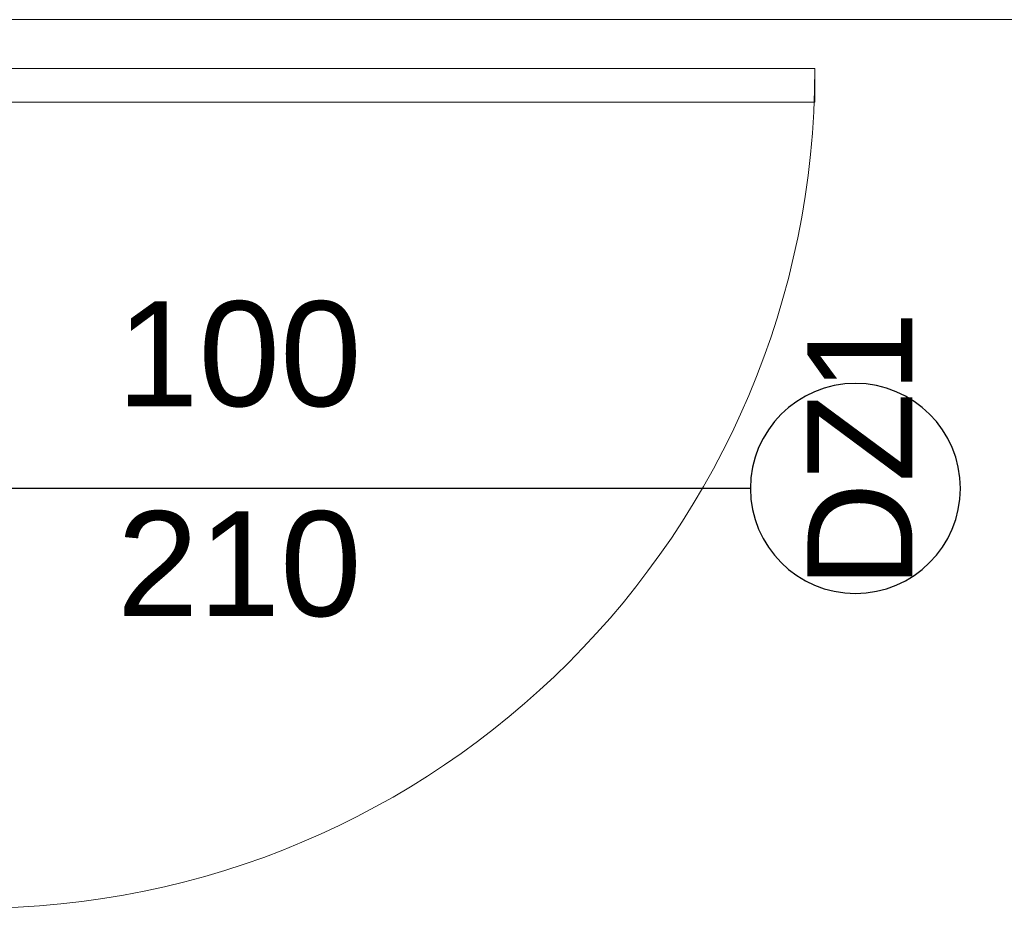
# Model space of a CAD drawing. Header units: millimetres. Extents: x 204754 to 499005, y -178579 to -103222.
# Tile 53 of 178: x 221167 to 222339, y -123595 to -122537. Entities that reach past the tile are written whole.
import ezdxf
from ezdxf.enums import TextEntityAlignment as Align

# ---------------------------------------------------------------- set-up
doc = ezdxf.new("R2010")
doc.units = ezdxf.units.MM
doc.header["$MEASUREMENT"] = 0
doc.layers.get('0').update_dxf_attribs({"color": 252, "lineweight": 5})
for name, color, linetype, lineweight in [('Nowe_Drzwi ARCHICAD_Nr_pióra__63', 252, 'Continuous', 5), ('Nowe_Nowe_220(1)-A Ściany zewnętrzne_Nr_pióra__23', 252, 'Continuous', 5), ('Nowe_Znaczniki drzwi ARCHICADa', 252, 'Continuous', 5), ('Nowe_Znaczniki drzwi ARCHICADa_Nr_pióra__111', 252, 'Continuous', 5), ('Nowe_Znaczniki drzwi ARCHICADa_Nr_pióra__141', 252, 'Continuous', 5)]:
    doc.layers.add(name, color=color, linetype=linetype, lineweight=lineweight)
doc.styles.add('GENERATED_STYLE_1', font='arial.ttf')

# ---------------------------------------------------------------- blocks, each defined once
blk = doc.blocks.new('D Marker 11_29')
at = {"layer": 'Nowe_Znaczniki drzwi ARCHICADa_Nr_pióra__111', "color": 7, "linetype": 'Continuous', "lineweight": 25}
blk.add_line((0, 923.3), (0, -173.6), dxfattribs=at)
at = {"layer": 'Nowe_Znaczniki drzwi ARCHICADa_Nr_pióra__141', "color": 7, "linetype": 'Continuous', "lineweight": 25}
for start, end in [(0, 180), (180, 0)]:
    blk.add_arc((0, 1048.3), 125, start, end, dxfattribs=at)
at = {"layer": 'Nowe_Znaczniki drzwi ARCHICADa_Nr_pióra__141', "color": 7, "lineweight": 25, "style": 'GENERATED_STYLE_1'}
for tag, rotation, p in [('AC_HeadDist', 90, (230.4, 209.9)), ('AC_MarkerText_1', 180, (161.7, 1196.6)), ('A', 90, (-19.6, 209.9))]:
    blk.add_attdef(tag, text='', height=125, rotation=rotation, dxfattribs=at).set_placement(p, align=Align.BOTTOM_LEFT)
blk = doc.blocks.new('podkład 20251118')
at = {"layer": 'Nowe_Drzwi ARCHICAD_Nr_pióra__63', "color": 252, "linetype": 'Continuous', "lineweight": 5}
for p, q in [((221113.6, -122595.1), (222113.6, -122595.1)), ((222113.6, -122595.1), (222113.6, -122635.1)), ((222113.6, -122635.1), (221113.6, -122635.1))]:
    blk.add_line(p, q, dxfattribs=at)
at = {"layer": 'Nowe_Drzwi ARCHICAD_Nr_pióra__63', "color": 252, "linetype": 'Continuous', "lineweight": 5, "extrusion": (0, 0, -1)}
blk.add_ellipse((221113.6, -122595.1), major_axis=(707.1, 707.1), ratio=1, start_param=0.785398, end_param=2.356194, dxfattribs=at)
at = {"layer": 'Nowe_Nowe_220(1)-A Ściany zewnętrzne_Nr_pióra__23', "color": 252, "linetype": 'Continuous', "lineweight": 5}
blk.add_line((221127.5, -122536.9), (229197.5, -122536.9), dxfattribs=at)
at = {"layer": 'Nowe_Znaczniki drzwi ARCHICADa', "color": 7, "linetype": 'Continuous', "lineweight": 25}
ref = blk.add_blockref('D Marker 11_29', (221113.6, -123095.1), dxfattribs=dict(at, rotation=270))
ref.add_attrib('A', '100', dxfattribs={"layer": 'Nowe_Znaczniki drzwi ARCHICADa_Nr_pióra__141', "color": 7, "lineweight": 25, "height": 125, "rotation": 360, "style": 'GENERATED_STYLE_1'}).set_placement((221282.7, -123034.7), align=Align.BOTTOM_LEFT)
ref.add_attrib('AC_HeadDist', '210', dxfattribs={"layer": 'Nowe_Znaczniki drzwi ARCHICADa_Nr_pióra__141', "color": 7, "lineweight": 25, "height": 125, "rotation": 360, "style": 'GENERATED_STYLE_1'}).set_placement((221282.7, -123284.7), align=Align.BOTTOM_LEFT)
ref.add_attrib('AC_MarkerText_1', 'DZ1', dxfattribs={"layer": 'Nowe_Znaczniki drzwi ARCHICADa_Nr_pióra__141', "color": 7, "lineweight": 25, "height": 125, "rotation": 90, "style": 'GENERATED_STYLE_1'}).set_placement((222267.3, -123214), align=Align.BOTTOM_LEFT)

msp = doc.modelspace()

# ---------------------------------------------------------------- block references
msp.add_blockref('podkład 20251118', (0, 0))

doc.saveas('drawing.dxf')
